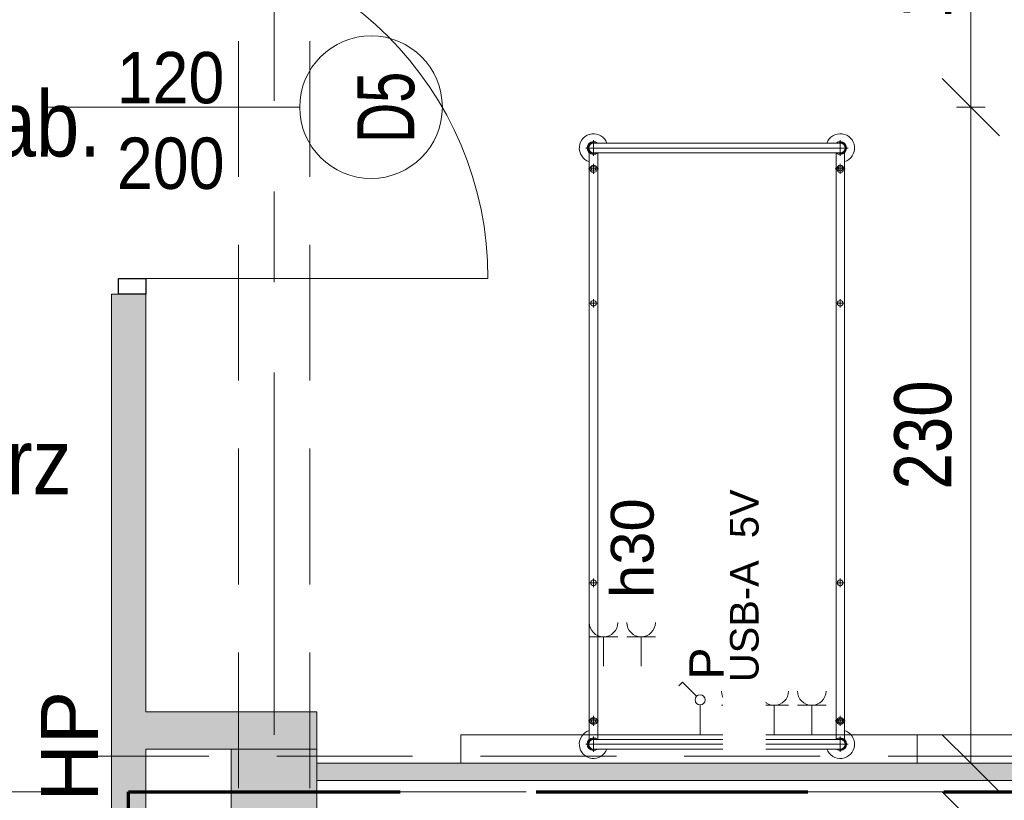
# Model space of a CAD drawing. Header units: centimetres. Extents: x -1631 to 21770, y -8842 to 3590.
# Tile 121 of 133: x 498 to 843, y 1845 to 2119. Entities that reach past the tile are written whole.
import ezdxf

# ---------------------------------------------------------------- set-up
doc = ezdxf.new("R2010")
doc.units = ezdxf.units.CM
for name, pattern in [('Długa kreska', [142.875, 95.25, -47.625]), ('Oś', [222.25, 127, -31.75, 31.75, -31.75]), ('Ukryte', [71.438, 47.625, -23.813])]:
    doc.linetypes.add(name, pattern=pattern)
for name, color, linetype, lineweight in [('A-ANNO-DIMS', 211, 'Continuous', 13), ('A-ANNO-DIMS-100', 211, 'Continuous', 13), ('A-ANNO-NOTE', 131, 'Continuous', 9), ('A-AREA-IDEN', 2, 'Continuous', 13), ('A-DETL', 90, 'Continuous', 9), ('A-DETL-GENF', 92, 'Continuous', 9), ('A-DETL-HDLN', 90, 'Ukryte', 9), ('A-DETL-MEDM', 33, 'Continuous', 13), ('A-DOOR', 31, 'Continuous', 13), ('A-WALL', 113, 'Continuous', 13), ('A-WALL-PATT', 111, 'Continuous', 13), ('G-ANNO-TEXT', 231, 'Continuous', 13), ('I-FURN', 30, 'Continuous', 9), ('Q-SPCQ', 91, 'Continuous', 9), ('S-COLS', 52, 'Continuous', 13), ('S-GRID', 1, 'Continuous', 13)]:
    doc.layers.add(name, color=color, linetype=linetype, lineweight=lineweight)
doc.styles.add('Arial', font='arial.ttf', dxfattribs={"width": 0.9, "height": 18})
doc.styles.add('Arial Narrow_5', font='ARIALN.TTF', dxfattribs={"height": 20})
doc.styles.add('Arial_1', font='arial.ttf', dxfattribs={"width": 0.7, "height": 20})
doc.styles.add('Arial_10', font='arial.ttf', dxfattribs={"height": 20})
doc.styles.add('Arial_11', font='arial.ttf', dxfattribs={"width": 0.85, "height": 23})
doc.styles.add('Arial_4', font='arial.ttf', dxfattribs={"height": 10})
doc.styles.add('Arial_5', font='arial.ttf', dxfattribs={"height": 12})
doc.styles.add('Arial_6', font='arial.ttf', dxfattribs={"height": 15})
doc.dimstyles.new('Diagonal_1_100__0__wewnętrzne', dxfattribs={"dimscale": 30.48, "dimtxt": 20.468619, "dimasz": 0.656168, "dimexe": 0.164042, "dimexo": 0.0625, "dimgap": 0.032808, "dimtad": 1, "dimdec": 0, "dimdsep": 46, "dimtxsty": 'Arial Narrow_5', "dimblk1": 'OBLIQUE', "dimblk2": 'OBLIQUE', "dimsah": 1, "dimcen": 0.09, "dimazin": 0, "dimtfac": 1, "dimtdec": 4, "dimtix": 1, "dimtmove": 0, "dimatfit": 3, "dimfxl": 0, "dimtvp": 1, "dimtolj": 1, "dimtzin": 0, "dimarcsym": 0})
doc.dimstyles.new('Diagonal_1_100__0__wewnętrzne_2', dxfattribs={"dimscale": 30.48, "dimtxt": 20.468619, "dimasz": 0.656168, "dimexe": 0.164042, "dimexo": 0.0625, "dimgap": 0.032808, "dimtad": 1, "dimdec": 0, "dimdsep": 46, "dimtxsty": 'Arial Narrow_5', "dimblk1": 'OBLIQUE', "dimblk2": 'OBLIQUE', "dimsah": 1, "dimcen": 0.09, "dimazin": 0, "dimtfac": 1, "dimtdec": 4, "dimtix": 1, "dimtmove": 2, "dimatfit": 3, "dimfxl": 0, "dimtvp": 1, "dimtolj": 1, "dimtzin": 0, "dimarcsym": 0})

# ---------------------------------------------------------------- blocks, each defined once
blk = doc.blocks.new('M_Concrete-Square-Column - 300 x 300mm-1795930-6_piętro IV __13_80 m_ - stan projektowany')
at = {"layer": 'S-COLS', "lineweight": 9}
blk.add_hatch(color=254, dxfattribs=at).paths.add_polyline_path([(15, -15), (15, 15), (-15, 15), (-15, -15)], flags=0)
for p, q in [((15, 15), (-15, 15)), ((-15, 15), (-15, -15)), ((15, -15), (15, 15)), ((-15, -15), (15, -15))]:
    blk.add_line(p, q, dxfattribs=at)
blk = doc.blocks.new('łóżko 195x90 typ FAMED _102039_ - łóżko 195x90 typ FAMED _102039_-832813-6_piętro IV __13_80 m_ - stan projektowany')
at = {"layer": 'I-FURN'}
for p, q in [((-43.25, 102.02), (-43.25, 107.47)), ((43.25, 102.02), (43.25, 107.47)), ((-45.98, 104.75), (45.97, 104.75)), ((-43.25, 106.45), (43.25, 106.45)), ((-44.75, 103.1), (-44.75, -102.61)), ((-43.25, 103.05), (43.25, 103.05)), ((-41.75, -102.55), (-41.75, 103.1)), ((41.75, -102.61), (41.75, 103.05)), ((44.75, 103.1), (44.75, -102.61)), ((-43.25, 94.85), (-43.25, 98.35)), ((43.25, 94.85), (43.25, 98.35)), ((-45, 96.6), (-41.5, 96.6)), ((45, 96.6), (41.5, 96.6)), ((-43.25, 49.69), (-43.25, 46.69)), ((43.25, 49.69), (43.25, 46.69)), ((-44.75, 48.19), (-41.75, 48.19)), ((44.75, 48.19), (41.75, 48.19)), ((-43.25, -48.31), (-43.25, -51.31)), ((43.25, -48.31), (43.25, -51.31)), ((-44.75, -49.81), (-41.75, -49.81)), ((44.75, -49.81), (41.75, -49.81)), ((-43.25, -95.18), (-43.25, -98.68)), ((43.25, -95.18), (43.25, -98.68)), ((-45, -96.93), (-41.5, -96.93)), ((45, -96.93), (41.5, -96.93)), ((-43.25, -101.53), (-43.25, -106.98)), ((-43.25, -102.55), (43.25, -102.55)), ((43.25, -101.53), (43.25, -106.98)), ((45.97, -104.25), (-45.98, -104.25)), ((-43.25, -105.95), (43.25, -105.95))]:
    blk.add_line(p, q, dxfattribs=at)
for centre, radius in [((-43.25, 96.6), 1.25), ((-43.25, 96.6), 0.8), ((43.25, 96.6), 1.25), ((43.25, 96.6), 0.8), ((-43.25, 48.19), 1), ((43.25, 48.19), 1), ((-43.25, -49.81), 1), ((43.25, -49.81), 1), ((-43.25, -96.93), 1.25), ((-43.25, -96.93), 0.8), ((43.25, -96.93), 1.25), ((43.25, -96.93), 0.8)]:
    blk.add_circle(centre, radius, dxfattribs=at)
for centre, radius, start, end in [((-43.25, 104.75), 5, 19.8769, 252.5424), ((43.25, 104.75), 5, 287.4576, 160.1231), ((-43.25, 104.75), 2.23, 49.8221, 312.3887), ((-43.25, 104.75), 1.93, 62.0207, 297.9793), ((-43.25, 104.75), 1.7, 90, 270), ((43.25, 104.75), 2.23, 229.8221, 130.1779), ((43.25, 104.75), 1.93, 242.0207, 117.9793), ((43.25, 104.75), 1.7, 270, 90), ((-43.25, -104.25), 5, 107.4576, 340.1231), ((43.25, -104.25), 5, 199.8769, 72.5424), ((-43.25, -104.25), 2.23, 49.8221, 310.1779), ((-43.25, -104.25), 1.93, 62.0207, 297.9793), ((-43.25, -104.25), 1.7, 90, 270), ((43.25, -104.25), 2.23, 229.8221, 130.1779), ((43.25, -104.25), 1.93, 242.0207, 117.9793), ((43.25, -104.25), 1.7, 270, 90)]:
    blk.add_arc(centre, radius, start, end, dxfattribs=at)
blk = doc.blocks.new('Panel Gazowo Oswietleniowy 2 - Type 1-2423792-6_piętro IV __13_80 m_ - stan projektowany')
at = {"layer": 'Q-SPCQ'}
for p, q in [((-112.5, 47.33), (-102.5, 47.33)), ((-107.5, 47.33), (-107.5, 37)), ((-99.33, 47.33), (-89.33, 47.33)), ((-94.33, 47.33), (-94.33, 37)), ((47.5, 47.33), (57.5, 47.33)), ((52.5, 47.33), (52.5, 37)), ((60.67, 47.33), (70.67, 47.33)), ((65.67, 47.33), (65.67, 37)), ((-79.82, 31.43), (-81.13, 30.12)), ((-74.88, 26.48), (-79.82, 31.43)), ((80.18, 31.43), (78.87, 30.12)), ((85.12, 26.48), (80.18, 31.43)), ((-73.64, 13), (-73.64, 23.5)), ((-66.13, 23.33), (-56.13, 23.33)), ((-61.13, 23.33), (-61.13, 13)), ((-52.67, 23.33), (-42.67, 23.33)), ((-47.67, 23.33), (-47.67, 13)), ((-39.5, 23.33), (-29.5, 23.33)), ((-34.5, 23.33), (-34.5, 13)), ((86.36, 13), (86.36, 23.5)), ((93.87, 23.33), (103.87, 23.33)), ((98.87, 23.33), (98.87, 13)), ((107.33, 23.33), (117.33, 23.33)), ((112.33, 23.33), (112.33, 13)), ((120.5, 23.33), (130.5, 23.33)), ((125.5, 23.33), (125.5, 13)), ((-157.5, 3), (-157.5, 13)), ((-157.5, 13), (182.5, 13)), ((182.5, 13), (182.5, 3))]:
    blk.add_line(p, q, dxfattribs=at)
for centre in [(-73.64, 25.25), (86.36, 25.25)]:
    blk.add_circle(centre, 1.75, dxfattribs=at)
for centre, end in [((-107.5, 52.33), 0), ((-94.33, 52.33), 0), ((52.5, 52.33), 0), ((65.67, 52.33), 0), ((-61.13, 28.33), 360), ((-47.67, 28.33), 360), ((-34.5, 28.33), 360), ((98.87, 28.33), 360), ((112.33, 28.33), 360), ((125.5, 28.33), 360)]:
    blk.add_arc(centre, 5, 180, end, dxfattribs=at)
blk = doc.blocks.new('DRZWI 1S - automatyczna etykieta - Drzwi 120-2381684-6_piętro IV __13_80 m_ - stan projektowany')
at = {"layer": 'A-DETL-GENF'}
for p, q in [((-65.5, 6), (-65.5, -3.5)), ((-60, 6), (-65.5, 6)), ((-60, -3.5), (-60, 6)), ((65.5, 6), (60, 6)), ((60, 6), (60, -3.5)), ((65.5, -3.5), (65.5, 6)), ((-65.5, -3.5), (-60, -3.5)), ((60, -3.5), (65.5, -3.5))]:
    blk.add_line(p, q, dxfattribs=at)
at = {"layer": 'A-DETL-MEDM', "lineweight": 25}
for p, q in [((-60, 6), (-65.5, 6)), ((-65.5, 6), (-65.5, -3.5)), ((-60, -3.5), (-60, 6)), ((60, -3.5), (60, 6)), ((60, 6), (65.5, 6)), ((65.5, 6), (65.5, -3.5)), ((-65.5, -3.5), (-60, -3.5)), ((65.5, -3.5), (60, -3.5))]:
    blk.add_line(p, q, dxfattribs=at)
at = {"layer": 'A-DOOR'}
blk.add_line((60, 6), (60, 126), dxfattribs=at)
blk.add_arc((60, 6), 120, 90, 180, dxfattribs=at)
blk = doc.blocks.new('DIMBLOCK56-6_piętro IV __13_80 m_ - stan projektowany')
at = {"layer": 'A-ANNO-DIMS-100', "transparency": 16777216}
for p, q in [((831.65, 1838.33), (821.65, 1848.33)), ((826.65, 1838.33), (836.65, 1838.33)), ((831.65, 1838.33), (826.65, 1838.33)), ((831.65, 1819.83), (831.65, 1838.33)), ((831.65, 1838.33), (841.65, 1828.33)), ((831.65, 1819.83), (821.65, 1829.83)), ((826.65, 1819.83), (836.65, 1819.83)), ((831.65, 1819.83), (826.65, 1819.83)), ((831.65, 1819.83), (841.65, 1809.83))]:
    blk.add_line(p, q, dxfattribs=at)
at = {"layer": 'A-ANNO-DIMS-100', "color": 0, "transparency": 16777216, "insert": (804.8, 1816.4), "char_height": 20, "width": 30.4105, "attachment_point": 1, "rotation": 90, "line_spacing_factor": 0.974696, "style": 'Arial Narrow_5'}
blk.add_mtext('19', dxfattribs=at)
blk = doc.blocks.new('_Oblique')
at = {"color": 0, "linetype": 'ByBlock', "lineweight": -2}
blk.add_line((-0.5, -0.5), (0.5, 0.5), dxfattribs=at)
blk = doc.blocks.new('DIMBLOCK166-6_piętro IV __13_80 m_ - stan projektowany')
at = {"layer": 'A-ANNO-DIMS-100', "transparency": 16777216}
for p, q in [((831.65, 2088.33), (821.65, 2098.33)), ((826.65, 2088.33), (836.65, 2088.33)), ((831.65, 2088.33), (826.65, 2088.33)), ((831.65, 1858.33), (831.65, 2088.33)), ((831.65, 2088.33), (841.65, 2078.33)), ((831.65, 1858.33), (821.65, 1868.33)), ((826.65, 1858.33), (836.65, 1858.33)), ((831.65, 1858.33), (826.65, 1858.33)), ((831.65, 1858.33), (841.65, 1848.33))]:
    blk.add_line(p, q, dxfattribs=at)
at = {"layer": 'A-ANNO-DIMS-100', "color": 0, "transparency": 16777216, "insert": (804.8, 1954.32), "char_height": 20, "width": 45.6158, "attachment_point": 1, "rotation": 90, "line_spacing_factor": 0.974696, "style": 'Arial Narrow_5'}
blk.add_mtext('230', dxfattribs=at)
blk = doc.blocks.new('DIMBLOCK167-6_piętro IV __13_80 m_ - stan projektowany')
at = {"layer": 'A-ANNO-DIMS-100', "transparency": 16777216}
for p, q in [((831.65, 2213.33), (821.65, 2223.33)), ((826.65, 2213.33), (836.65, 2213.33)), ((831.65, 2213.33), (826.65, 2213.33)), ((831.65, 2088.33), (831.65, 2213.33)), ((831.65, 2213.33), (841.65, 2203.33)), ((831.65, 2088.33), (821.65, 2098.33)), ((826.65, 2088.33), (836.65, 2088.33)), ((831.65, 2088.33), (826.65, 2088.33)), ((831.65, 2088.33), (841.65, 2078.33))]:
    blk.add_line(p, q, dxfattribs=at)
at = {"layer": 'A-ANNO-DIMS-100', "color": 0, "transparency": 16777216, "insert": (804.8, 2119.3), "char_height": 20, "width": 45.6158, "attachment_point": 1, "rotation": 90, "line_spacing_factor": 0.974696, "style": 'Arial Narrow_5'}
blk.add_mtext('125', dxfattribs=at)

msp = doc.modelspace()

# ---------------------------------------------------------------- hatches: boundary and pattern name
at = {"layer": 'A-WALL-PATT'}
h = msp.add_hatch(color=9, dxfattribs=at)
h.paths.add_polyline_path([(542.38, 132.33), (542.38, 139.33), (530.38, 139.33), (530.38, 132.33)], flags=0)
h.paths.add_polyline_path([(542.38, 250.33), (542.38, 465.83), (530.38, 465.83), (530.38, 250.33)], flags=0)
h.paths.add_polyline_path([(530.38, 657.83), (542.38, 657.83), (542.38, 660.33), (530.38, 660.33)], flags=0)
h.paths.add_polyline_path([(530.38, 781.33), (542.38, 781.33), (542.38, 1102.83), (530.38, 1102.83), (530.38, 788.28)], flags=0)
h.paths.add_polyline_path([(530.38, 1312.83), (542.38, 1312.83), (542.38, 1431.33), (530.38, 1431.33)], flags=0)
h.paths.add_polyline_path([(530.38, 1633.83), (542.38, 1633.83), (542.38, 2022.83), (530.38, 2022.83), (530.38, 1665.12)], flags=0)
h.paths.add_polyline_path([(542.38, 2173.83), (542.38, 2458.83), (530.38, 2458.83), (530.38, 2173.83)], flags=0)
h.paths.add_polyline_path([(530.38, 2593.83), (542.38, 2593.83), (542.38, 2824.33), (530.38, 2824.33), (530.38, 2634.27)], flags=0)
msp.add_hatch(color=9, dxfattribs=at).paths.add_polyline_path([(602.38, 1863.33), (602.38, 1876.33), (542.38, 1876.33), (542.38, 1863.33), (572.38, 1863.33)], flags=0)
h = msp.add_hatch(color=9, dxfattribs=at)
h.paths.add_polyline_path([(1172.38, 1852.33), (1172.38, 1858.33), (602.38, 1858.33), (602.38, 1852.33), (1100.2, 1852.33)], flags=0)
h.paths.add_polyline_path([(1203.38, 1852.33), (1203.38, 1858.33), (1202.38, 1858.33), (1202.38, 1852.33)], flags=0)

# ---------------------------------------------------------------- linework, layer by layer
at = {"layer": 'A-ANNO-NOTE', "lineweight": 13}
msp.add_line((506.38, 2088.33), (596.38, 2088.33), dxfattribs=at)
msp.add_line((506.38, 2088.33), (596.38, 2088.33), dxfattribs=at)
msp.add_circle((621.38, 2088.33), 25, dxfattribs=at)
at = {"layer": 'A-DETL', "linetype": 'Długa kreska', "lineweight": 70}
for p, q in [((536.38, 1678), (536.38, 1848.33)), ((536.38, 1848.33), (1232.38, 1848.33))]:
    msp.add_line(p, q, dxfattribs=at)
at = {"layer": 'A-DETL-HDLN'}
for p, q in [((574.88, 420.83), (574.88, 2793.33)), ((599.88, 420.83), (599.88, 2793.33))]:
    msp.add_line(p, q, dxfattribs=at)
at = {"layer": 'A-WALL', "lineweight": 9}
for p, q in [((532.88, 2022.83), (530.38, 2022.83)), ((530.38, 2022.83), (530.38, 1680.33)), ((542.38, 1876.33), (542.38, 2022.83)), ((602.38, 1876.33), (542.38, 1876.33)), ((602.38, 1863.33), (602.38, 1876.33)), ((542.38, 1833.33), (542.38, 1863.33)), ((542.38, 1863.33), (572.38, 1863.33)), ((1172.38, 1858.33), (602.38, 1858.33)), ((602.38, 1852.33), (1172.38, 1852.33))]:
    msp.add_line(p, q, dxfattribs=at)
at = {"layer": 'S-GRID', "linetype": 'Oś'}
for p, q in [((587.38, 2884.27), (587.38, 27.13)), ((1342.46, 1848.33), (-1368.76, 1848.33))]:
    msp.add_line(p, q, dxfattribs=at)

# ---------------------------------------------------------------- block references
at = {"layer": 'A-DOOR', "rotation": 269.9999999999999}
msp.add_blockref('DRZWI 1S - automatyczna etykieta - Drzwi 120-2381684-6_piętro IV __13_80 m_ - stan projektowany', (536.38, 2088.33), dxfattribs=at)
at = {"layer": 'I-FURN', "rotation": 180}
msp.add_blockref('łóżko 195x90 typ FAMED _102039_ - łóżko 195x90 typ FAMED _102039_-832813-6_piętro IV __13_80 m_ - stan projektowany', (742.63, 1969.77), dxfattribs=at)
at = {"layer": 'Q-SPCQ'}
for p in [(810.38, 1855.33), (970.38, 1855.33)]:
    msp.add_blockref('Panel Gazowo Oswietleniowy 2 - Type 1-2423792-6_piętro IV __13_80 m_ - stan projektowany', p, dxfattribs=at)
at = {"layer": 'S-COLS', "lineweight": 9}
msp.add_blockref('M_Concrete-Square-Column - 300 x 300mm-1795930-6_piętro IV __13_80 m_ - stan projektowany', (587.38, 1848.33), dxfattribs=at)

# ---------------------------------------------------------------- texts
at = {"layer": 'A-ANNO-NOTE', "lineweight": 211, "char_height": 18, "width": 38.07, "attachment_point": 5, "line_spacing_factor": 0.936439, "style": 'Arial'}
for s, insert in [('\\pt114.3,228.6,342.9,457.2,571.5,685.8,800.1,914.4,1028.7,1143,1257.3,1371.6,1485.9,1600.2,1714.5,1828.8,1943.1,2057.4,2171.7,2286,2400.3,2514.6,2628.9,2743.2,2857.5,2971.8,3086.1,3200.4,3314.7,3429,3543.3,3657.6;120', (551.07, 2098.56)), ('\\pt114.3,228.6,342.9,457.2,571.5,685.8,800.1,914.4,1028.7,1143,1257.3,1371.6,1485.9,1600.2,1714.5,1828.8,1943.1,2057.4,2171.7,2286,2400.3,2514.6,2628.9,2743.2,2857.5,2971.8,3086.1,3200.4,3314.7,3429,3543.3,3657.6;200', (551.16, 2068.56))]:
    msp.add_mtext(s, dxfattribs=dict(at, insert=insert))
at = {"layer": 'A-ANNO-NOTE', "lineweight": 211, "insert": (626.67, 2088.26), "char_height": 20, "width": 25.97, "attachment_point": 5, "rotation": 90, "line_spacing_factor": 0.936439, "style": 'Arial_1'}
msp.add_mtext('\\pt88.9,177.8,266.7,355.6,444.5,533.4,622.3,711.2,800.1,889,977.9,1066.8,1155.7,1244.6,1333.5,1422.4,1511.3,1600.2,1689.1,1778,1866.9,1955.8,2044.7,2133.6,2222.5,2311.4,2400.3,2489.2,2578.1,2667,2755.9,2844.8;D5', dxfattribs=at)
at = {"layer": 'A-AREA-IDEN', "char_height": 23, "attachment_point": 7, "line_spacing_factor": 0.936439, "style": 'Arial_11'}
for s, insert, width in [('\\pt84.99995,169.9999,255.00008,340.00003,424.99998,509.99993,595.00011,680.00006,765.00001,849.99996,934.99991,1020.00009,1105.00004,1189.99999,1274.99994,1359.99989,1445.00007,1530.00002,1614.99997,1699.99992,1785.0001,1870.00005,1955,2039.99995,2124.9999,2210.00008,2295.00003,2379.99998,2464.99993,2550.00011,2635.00006,2720.00001;Gab.\\Pdiag-zab.', (414.35, 2064.1), 111.86), ('\\pt84.99995,169.9999,255.00008,340.00003,424.99998,509.99993,595.00011,680.00006,765.00001,849.99996,934.99991,1020.00009,1105.00004,1189.99999,1274.99994,1359.99989,1445.00007,1530.00002,1614.99997,1699.99992,1785.0001,1870.00005,1955,2039.99995,2124.9999,2210.00008,2295.00003,2379.99998,2464.99993,2550.00011,2635.00006,2720.00001;Korytarz', (414.71, 1945.65), 100.64)]:
    msp.add_mtext(s, dxfattribs=dict(at, insert=insert, width=width))
at = {"layer": 'G-ANNO-TEXT', "color": 7, "insert": (505.67, 1844.89), "char_height": 20, "width": 40.804, "attachment_point": 1, "rotation": 90, "line_spacing_factor": 0.936439, "style": 'Arial_10'}
msp.add_mtext('\\pt127,254,381,508,635,762,889,1016,1143,1270,1397,1524,1651,1778,1905,2032,2159,2286,2413,2540,2667,2794,2921,3048,3175,3302,3429,3556,3683,3810,3937,4064;HP', dxfattribs=at)

# ---------------------------------------------------------------- dimensions: what is measured, and where the dimension line sits
at = {"layer": 'A-ANNO-DIMS'}
dim = msp.add_linear_dim(base=(831.65, 2213.33), p1=(826.65, 2088.33), p2=(826.65, 2213.33), angle=90, dimstyle='Diagonal_1_100__0__wewnętrzne_2', override={"dimpost": '<>', "dimfxl": 125}, dxfattribs=at)
dim.commit()
dim.dimension.update_dxf_attribs({"geometry": 'DIMBLOCK167-6_piętro IV __13_80 m_ - stan projektowany', "text_midpoint": (818.14, 2142.11), "dimtype": 160, "text_rotation": 90})
for base, p1, p2, override, picture, middle in [((831.65, 2088.33), (826.65, 1858.33), (826.65, 2088.33), {"dimpost": '<>', "dimfxl": 230}, 'DIMBLOCK166-6_piętro IV __13_80 m_ - stan projektowany', (820.44, 1973.33)), ((831.65060747, 1838.32555458), (826.65060747, 1819.82555458), (826.65060747, 1838.32555458), {"dimpost": '<>', "dimfxl": 18.5}, 'DIMBLOCK56-6_piętro IV __13_80 m_ - stan projektowany', (820.43914765, 1829.07555458))]:
    dim = msp.add_linear_dim(base=base, p1=p1, p2=p2, angle=90, dimstyle='Diagonal_1_100__0__wewnętrzne', override=override, dxfattribs=at)
    dim.commit()
    dim.dimension.update_dxf_attribs({"geometry": picture, "text_midpoint": middle})

# ---------------------------------------------------------------- next in the draw order: texts
at = {"layer": 'A-ANNO-NOTE', "lineweight": 13, "rotation": 90, "line_spacing_factor": 0.936439, "bg_fill": 3, "box_fill_scale": 1.25, "bg_fill_color": 256, "bg_fill_true_color": 13158600, "bg_fill_transparency": 0}
for s, insert, char_height, width, attachment_point, style in [('\\pt127,254,381,508,635,762,889,1016,1143,1270,1397,1524,1651,1778,1905,2032,2159,2286,2413,2540,2667,2794,2921,3048,3175,3302,3429,3556,3683,3810,3937,4064;USB-A  5V', (752.3, 1920.56), 10, 113.1, 5, 'Arial_4'), ('\\pt127.00005,253.99995,381,508.00005,634.99995,762,889.00005,1015.99995,1143,1270.00005,1396.99995,1524,1651.00005,1777.99995,1905,2032.00005,2158.99995,2286,2413.00005,2539.99995,2667,2794.00005,2920.99995,3048,3175.00005,3301.99995,3429,3556.00005,3682.99995,3810,3937.00005,4063.99995;h30', (705.44, 1916.27), 15, 36.764, 1, 'Arial_6')]:
    msp.add_mtext(s, dxfattribs=dict(at, insert=insert, char_height=char_height, width=width, attachment_point=attachment_point, style=style))

# ---------------------------------------------------------------- next in the draw order: linework, layer by layer
at = {"layer": 'A-DETL-HDLN'}
msp.add_line((-1197.62, 1860.83), (1172.38, 1860.83), dxfattribs=at)

# ---------------------------------------------------------------- next in the draw order: texts
at = {"layer": 'A-ANNO-NOTE', "lineweight": 13, "insert": (738.98, 1893.32), "char_height": 12, "width": 12.019, "attachment_point": 5, "rotation": 90, "line_spacing_factor": 0.936439, "style": 'Arial_5'}
msp.add_mtext('\\pt126.99996,254.00004,381,507.99996,635.00004,762,888.99996,1016.00004,1143,1269.99996,1397.00004,1524,1650.99996,1778.00004,1905,2031.99996,2159.00004,2286,2412.99996,2540.00004,2667,2793.99996,2921.00004,3048,3174.99996,3302.00004,3429,3555.99996,3683.00004,3810,3936.99996,4064.00004;P', dxfattribs=at)

doc.saveas('drawing.dxf')
